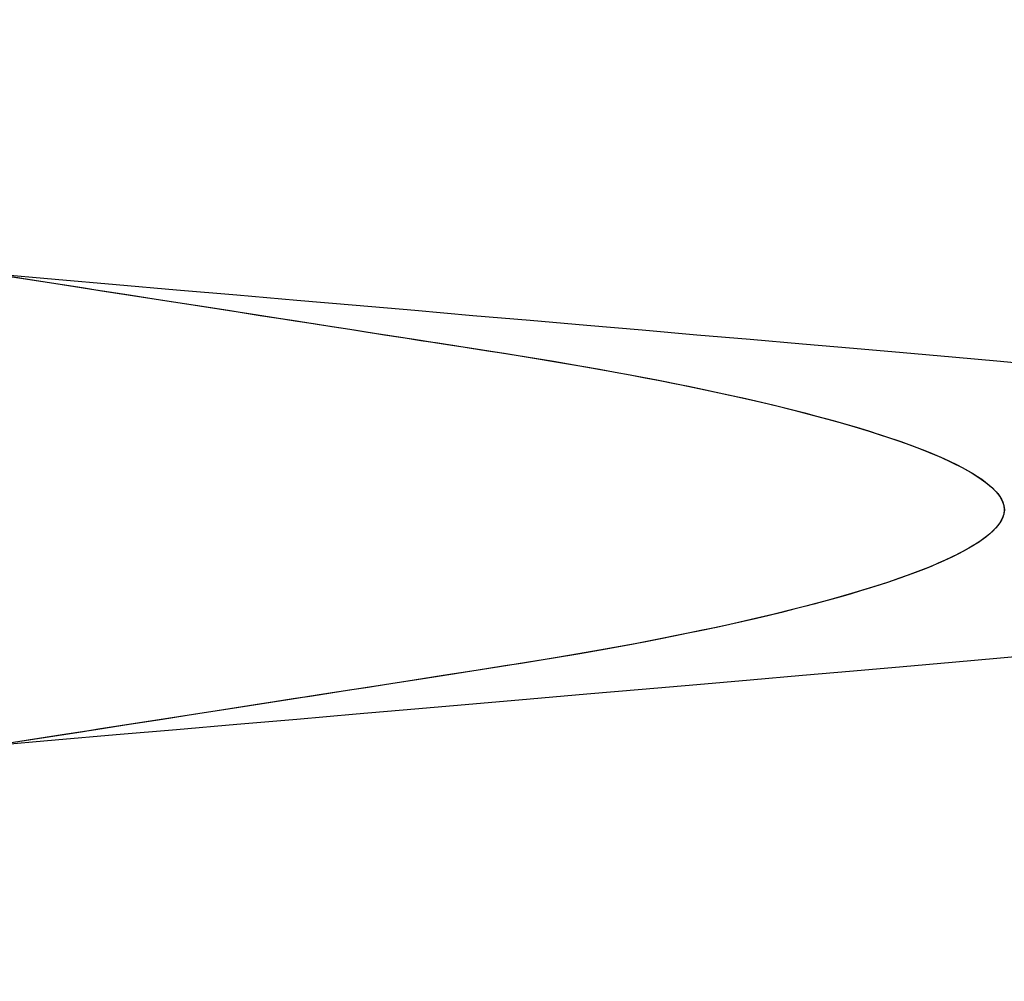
# Model space of a CAD drawing. Header units: millimetres. Extents: x -88 to 88, y -12 to 103.
# Tile 225 of 256: x -34.732 to -34.366, y 13.66 to 14.017. Entities that reach past the tile are written whole.
import ezdxf

# ---------------------------------------------------------------- set-up
doc = ezdxf.new("R2010")
doc.units = ezdxf.units.MM
doc.layers.add('Default', color=7, linetype='Continuous', true_color=0x000000)

msp = doc.modelspace()

# ---------------------------------------------------------------- linework, layer by layer
at = {"layer": 'Default', "color": 254, "true_color": 0xcad1ee, "extrusion": (0.866025, 7.59423e-14, -0.5)}
msp.add_lwpolyline([(14.12685, -20.54629), (14.12209, -20.54622), (14.11719, -20.54598), (14.11214, -20.54557), (14.10694, -20.54497), (14.10429, -20.54459), (14.10161, -20.54415), (14.0989, -20.54366), (14.09615, -20.54312), (14.09337, -20.54251), (14.09056, -20.54184), (14.08772, -20.5411), (14.08485, -20.54029), (14.08196, -20.53942), (14.07904, -20.53847), (14.0761, -20.53745), (14.07314, -20.53635), (14.07016, -20.53517), (14.06716, -20.5339), (14.06415, -20.53256), (14.06112, -20.53112), (14.05809, -20.5296), (14.05505, -20.52799), (14.05201, -20.52628), (14.04896, -20.52448), (14.04592, -20.52258), (14.04289, -20.52059), (14.03986, -20.51849), (14.03685, -20.51629), (14.03386, -20.51399), (14.0309, -20.51159), (14.02796, -20.50907), (14.02505, -20.50646), (14.02218, -20.50373), (14.01935, -20.5009), (14.01657, -20.49797), (14.01384, -20.49492), (14.01117, -20.49177), (14.00856, -20.48852), (14.00601, -20.48516), (14.00354, -20.4817), (14.00115, -20.47814), (13.99885, -20.47448), (13.99663, -20.47073), (13.9945, -20.46688), (13.99248, -20.46294), (13.99055, -20.45892), (13.98874, -20.45482), (13.98704, -20.45063), (13.98546, -20.44638), (13.984, -20.44205), (13.98267, -20.43766), (13.98147, -20.43322), (13.9804, -20.42872), (13.97947, -20.42417), (13.97867, -20.41959), (13.97802, -20.41497), (13.97751, -20.41032), (13.97715, -20.40566), (13.97693, -20.40098), (13.97685, -20.39629), (13.97693, -20.39161), (13.97715, -20.38693), (13.97751, -20.38226), (13.97802, -20.37762), (13.97867, -20.373), (13.97947, -20.36841), (13.9804, -20.36387), (13.98147, -20.35937), (13.98267, -20.35492), (13.984, -20.35053), (13.98546, -20.34621), (13.98704, -20.34195), (13.98874, -20.33777), (13.99055, -20.33366), (13.99248, -20.32964), (13.9945, -20.3257), (13.99663, -20.32186), (13.99885, -20.3181), (14.00115, -20.31444), (14.00354, -20.31088), (14.00601, -20.30742), (14.00856, -20.30407), (14.01117, -20.30081), (14.01384, -20.29766), (14.01657, -20.29462), (14.01935, -20.29168), (14.02218, -20.28885), (14.02505, -20.28613), (14.02796, -20.28351), (14.0309, -20.281), (14.03386, -20.27859), (14.03685, -20.27629), (14.03986, -20.27409), (14.04289, -20.272), (14.04592, -20.27), (14.04896, -20.2681), (14.05201, -20.2663), (14.05505, -20.2646), (14.05809, -20.26298), (14.06112, -20.26146), (14.06415, -20.26003), (14.06716, -20.25868), (14.07016, -20.25742), (14.07314, -20.25624), (14.0761, -20.25514), (14.07904, -20.25412), (14.08196, -20.25317), (14.08485, -20.25229), (14.08772, -20.25149), (14.09056, -20.25075), (14.09337, -20.25008), (14.09615, -20.24947), (14.0989, -20.24892), (14.10161, -20.24843), (14.10429, -20.248), (14.10694, -20.24762), (14.11214, -20.24702), (14.11719, -20.2466), (14.12209, -20.24637), (14.12685, -20.24629)], dxfattribs=at)
at = {"layer": 'Default', "color": 254, "true_color": 0xcad1ee, "extrusion": (0.866025, -4.41391e-14, 0.5)}
msp.add_lwpolyline([(13.89352, 13.14488), (13.89828, 13.14496), (13.90319, 13.1452), (13.90824, 13.14561), (13.91343, 13.14621), (13.91608, 13.14659), (13.91876, 13.14702), (13.92148, 13.14751), (13.92423, 13.14806), (13.92701, 13.14867), (13.92982, 13.14934), (13.93265, 13.15008), (13.93552, 13.15088), (13.93841, 13.15176), (13.94133, 13.15271), (13.94427, 13.15373), (13.94723, 13.15483), (13.95022, 13.15601), (13.95321, 13.15727), (13.95623, 13.15862), (13.95925, 13.16005), (13.96229, 13.16157), (13.96533, 13.16319), (13.96837, 13.16489), (13.97141, 13.16669), (13.97445, 13.16859), (13.97749, 13.17059), (13.98051, 13.17269), (13.98352, 13.17488), (13.98651, 13.17719), (13.98948, 13.17959), (13.99242, 13.1821), (13.99532, 13.18472), (13.99819, 13.18744), (14.00102, 13.19027), (14.0038, 13.19321), (14.00653, 13.19625), (14.00921, 13.1994), (14.01182, 13.20266), (14.01436, 13.20602), (14.01683, 13.20948), (14.01922, 13.21304), (14.02153, 13.21669), (14.02375, 13.22045), (14.02587, 13.2243), (14.0279, 13.22823), (14.02982, 13.23226), (14.03163, 13.23636), (14.03333, 13.24054), (14.03491, 13.2448), (14.03637, 13.24913), (14.0377, 13.25352), (14.03891, 13.25796), (14.03997, 13.26246), (14.04091, 13.267), (14.0417, 13.27159), (14.04235, 13.27621), (14.04286, 13.28085), (14.04323, 13.28552), (14.04345, 13.2902), (14.04352, 13.29488), (14.04345, 13.29957), (14.04323, 13.30425), (14.04286, 13.30892), (14.04235, 13.31356), (14.0417, 13.31818), (14.04091, 13.32276), (14.03997, 13.32731), (14.03891, 13.33181), (14.0377, 13.33625), (14.03637, 13.34064), (14.03491, 13.34497), (14.03333, 13.34922), (14.03163, 13.35341), (14.02982, 13.35751), (14.0279, 13.36154), (14.02587, 13.36547), (14.02375, 13.36932), (14.02153, 13.37307), (14.01922, 13.37673), (14.01683, 13.38029), (14.01436, 13.38375), (14.01182, 13.38711), (14.00921, 13.39037), (14.00653, 13.39351), (14.0038, 13.39656), (14.00102, 13.39949), (13.99819, 13.40232), (13.99532, 13.40505), (13.99242, 13.40767), (13.98948, 13.41018), (13.98651, 13.41258), (13.98352, 13.41488), (13.98051, 13.41708), (13.97749, 13.41918), (13.97445, 13.42118), (13.97141, 13.42307), (13.96837, 13.42488), (13.96533, 13.42658), (13.96229, 13.42819), (13.95925, 13.42972), (13.95623, 13.43115), (13.95321, 13.4325), (13.95022, 13.43376), (13.94723, 13.43494), (13.94427, 13.43604), (13.94133, 13.43706), (13.93841, 13.43801), (13.93552, 13.43888), (13.93265, 13.43969), (13.92982, 13.44043), (13.92701, 13.4411), (13.92423, 13.44171), (13.92148, 13.44226), (13.91876, 13.44275), (13.91608, 13.44318), (13.91343, 13.44356), (13.90824, 13.44416), (13.90319, 13.44457), (13.89828, 13.44481), (13.89352, 13.44488)], dxfattribs=at)
at = {"layer": 'Default', "color": 254, "true_color": 0xcad1ee, "extrusion": (0.866025, -7.62507e-14, -0.5)}
msp.add_lwpolyline([(13.77685, -20.24629), (13.78161, -20.24637), (13.78652, -20.2466), (13.79157, -20.24702), (13.79677, -20.24762), (13.79941, -20.248), (13.8021, -20.24843), (13.80481, -20.24892), (13.80756, -20.24947), (13.81034, -20.25008), (13.81315, -20.25075), (13.81599, -20.25149), (13.81885, -20.25229), (13.82175, -20.25317), (13.82466, -20.25412), (13.82761, -20.25514), (13.83057, -20.25624), (13.83355, -20.25742), (13.83655, -20.25868), (13.83956, -20.26003), (13.84258, -20.26146), (13.84562, -20.26298), (13.84866, -20.2646), (13.8517, -20.2663), (13.85475, -20.2681), (13.85779, -20.27), (13.86082, -20.272), (13.86385, -20.27409), (13.86685, -20.27629), (13.86984, -20.27859), (13.87281, -20.281), (13.87575, -20.28351), (13.87866, -20.28613), (13.88153, -20.28885), (13.88436, -20.29168), (13.88714, -20.29462), (13.88987, -20.29766), (13.89254, -20.30081), (13.89515, -20.30407), (13.89769, -20.30742), (13.90016, -20.31088), (13.90256, -20.31444), (13.90486, -20.3181), (13.90708, -20.32186), (13.90921, -20.3257), (13.91123, -20.32964), (13.91315, -20.33366), (13.91497, -20.33777), (13.91667, -20.34195), (13.91825, -20.34621), (13.9197, -20.35053), (13.92104, -20.35492), (13.92224, -20.35937), (13.92331, -20.36387), (13.92424, -20.36841), (13.92503, -20.373), (13.92569, -20.37762), (13.9262, -20.38226), (13.92656, -20.38693), (13.92678, -20.39161), (13.92685, -20.39629), (13.92678, -20.40098), (13.92656, -20.40566), (13.9262, -20.41032), (13.92569, -20.41497), (13.92503, -20.41959), (13.92424, -20.42417), (13.92331, -20.42872), (13.92224, -20.43322), (13.92104, -20.43766), (13.9197, -20.44205), (13.91825, -20.44638), (13.91667, -20.45063), (13.91497, -20.45482), (13.91315, -20.45892), (13.91123, -20.46294), (13.90921, -20.46688), (13.90708, -20.47073), (13.90486, -20.47448), (13.90256, -20.47814), (13.90016, -20.4817), (13.89769, -20.48516), (13.89515, -20.48852), (13.89254, -20.49177), (13.88987, -20.49492), (13.88714, -20.49797), (13.88436, -20.5009), (13.88153, -20.50373), (13.87866, -20.50646), (13.87575, -20.50907), (13.87281, -20.51159), (13.86984, -20.51399), (13.86685, -20.51629), (13.86385, -20.51849), (13.86082, -20.52059), (13.85779, -20.52258), (13.85475, -20.52448), (13.8517, -20.52628), (13.84866, -20.52799), (13.84562, -20.5296), (13.84258, -20.53112), (13.83956, -20.53256), (13.83655, -20.5339), (13.83355, -20.53517), (13.83057, -20.53635), (13.82761, -20.53745), (13.82466, -20.53847), (13.82175, -20.53942), (13.81885, -20.54029), (13.81599, -20.5411), (13.81315, -20.54184), (13.81034, -20.54251), (13.80756, -20.54312), (13.80481, -20.54366), (13.8021, -20.54415), (13.79941, -20.54459), (13.79677, -20.54497), (13.79157, -20.54557), (13.78652, -20.54598), (13.78161, -20.54622), (13.77685, -20.54629)], dxfattribs=at)
at = {"layer": 'Default', "color": 254, "true_color": 0xcad1ee, "extrusion": (0.866025, 7.52484e-14, 0.5)}
msp.add_lwpolyline([(13.89352, 13.44488), (13.88876, 13.44481), (13.88385, 13.44457), (13.8788, 13.44416), (13.87361, 13.44356), (13.87096, 13.44318), (13.86828, 13.44275), (13.86556, 13.44226), (13.86281, 13.44171), (13.86004, 13.4411), (13.85723, 13.44043), (13.85439, 13.43969), (13.85152, 13.43888), (13.84863, 13.43801), (13.84571, 13.43706), (13.84277, 13.43604), (13.83981, 13.43494), (13.83683, 13.43376), (13.83383, 13.4325), (13.83082, 13.43115), (13.82779, 13.42972), (13.82476, 13.42819), (13.82172, 13.42658), (13.81867, 13.42488), (13.81563, 13.42307), (13.81259, 13.42118), (13.80955, 13.41918), (13.80653, 13.41708), (13.80352, 13.41488), (13.80053, 13.41258), (13.79756, 13.41018), (13.79462, 13.40767), (13.79172, 13.40505), (13.78885, 13.40232), (13.78602, 13.39949), (13.78324, 13.39656), (13.78051, 13.39351), (13.77783, 13.39037), (13.77522, 13.38711), (13.77268, 13.38375), (13.77021, 13.38029), (13.76782, 13.37673), (13.76551, 13.37307), (13.76329, 13.36932), (13.76117, 13.36547), (13.75914, 13.36154), (13.75722, 13.35751), (13.75541, 13.35341), (13.75371, 13.34922), (13.75213, 13.34497), (13.75067, 13.34064), (13.74934, 13.33625), (13.74814, 13.33181), (13.74707, 13.32731), (13.74613, 13.32276), (13.74534, 13.31818), (13.74469, 13.31356), (13.74418, 13.30892), (13.74381, 13.30425), (13.74359, 13.29957), (13.74352, 13.29488), (13.74359, 13.2902), (13.74381, 13.28552), (13.74418, 13.28085), (13.74469, 13.27621), (13.74534, 13.27159), (13.74613, 13.267), (13.74707, 13.26246), (13.74814, 13.25796), (13.74934, 13.25352), (13.75067, 13.24913), (13.75213, 13.2448), (13.75371, 13.24054), (13.75541, 13.23636), (13.75722, 13.23226), (13.75914, 13.22823), (13.76117, 13.2243), (13.76329, 13.22045), (13.76551, 13.21669), (13.76782, 13.21304), (13.77021, 13.20948), (13.77268, 13.20602), (13.77522, 13.20266), (13.77783, 13.1994), (13.78051, 13.19625), (13.78324, 13.19321), (13.78602, 13.19027), (13.78885, 13.18744), (13.79172, 13.18472), (13.79462, 13.1821), (13.79756, 13.17959), (13.80053, 13.17719), (13.80352, 13.17488), (13.80653, 13.17269), (13.80955, 13.17059), (13.81259, 13.16859), (13.81563, 13.16669), (13.81867, 13.16489), (13.82172, 13.16319), (13.82476, 13.16157), (13.82779, 13.16005), (13.83082, 13.15862), (13.83383, 13.15727), (13.83683, 13.15601), (13.83981, 13.15483), (13.84277, 13.15373), (13.84571, 13.15271), (13.84863, 13.15176), (13.85152, 13.15088), (13.85439, 13.15008), (13.85723, 13.14934), (13.86004, 13.14867), (13.86281, 13.14806), (13.86556, 13.14751), (13.86828, 13.14702), (13.87096, 13.14659), (13.87361, 13.14621), (13.8788, 13.14561), (13.88385, 13.1452), (13.88876, 13.14496), (13.89352, 13.14488)], dxfattribs=at)
at = {"layer": 'Default', "color": 254, "true_color": 0xcad1ee, "extrusion": (0.866025, 5.21188e-14, -0.5)}
msp.add_lwpolyline([(13.77685, -20.54629), (13.77209, -20.54622), (13.76719, -20.54598), (13.76214, -20.54557), (13.75694, -20.54497), (13.75429, -20.54459), (13.75161, -20.54415), (13.7489, -20.54366), (13.74615, -20.54312), (13.74337, -20.54251), (13.74056, -20.54184), (13.73772, -20.5411), (13.73485, -20.54029), (13.73196, -20.53942), (13.72904, -20.53847), (13.7261, -20.53745), (13.72314, -20.53635), (13.72016, -20.53517), (13.71716, -20.5339), (13.71415, -20.53256), (13.71112, -20.53112), (13.70809, -20.5296), (13.70505, -20.52799), (13.70201, -20.52628), (13.69896, -20.52448), (13.69592, -20.52258), (13.69289, -20.52059), (13.68986, -20.51849), (13.68685, -20.51629), (13.68386, -20.51399), (13.6809, -20.51159), (13.67796, -20.50907), (13.67505, -20.50646), (13.67218, -20.50373), (13.66935, -20.5009), (13.66657, -20.49797), (13.66384, -20.49492), (13.66117, -20.49177), (13.65856, -20.48852), (13.65601, -20.48516), (13.65354, -20.4817), (13.65115, -20.47814), (13.64885, -20.47448), (13.64663, -20.47073), (13.6445, -20.46688), (13.64248, -20.46294), (13.64055, -20.45892), (13.63874, -20.45482), (13.63704, -20.45063), (13.63546, -20.44638), (13.634, -20.44205), (13.63267, -20.43766), (13.63147, -20.43322), (13.6304, -20.42872), (13.62947, -20.42417), (13.62867, -20.41959), (13.62802, -20.41497), (13.62751, -20.41032), (13.62715, -20.40566), (13.62693, -20.40098), (13.62685, -20.39629), (13.62693, -20.39161), (13.62715, -20.38693), (13.62751, -20.38226), (13.62802, -20.37762), (13.62867, -20.373), (13.62947, -20.36841), (13.6304, -20.36387), (13.63147, -20.35937), (13.63267, -20.35492), (13.634, -20.35053), (13.63546, -20.34621), (13.63704, -20.34195), (13.63874, -20.33777), (13.64055, -20.33366), (13.64248, -20.32964), (13.6445, -20.3257), (13.64663, -20.32186), (13.64885, -20.3181), (13.65115, -20.31444), (13.65354, -20.31088), (13.65601, -20.30742), (13.65856, -20.30407), (13.66117, -20.30081), (13.66384, -20.29766), (13.66657, -20.29462), (13.66935, -20.29168), (13.67218, -20.28885), (13.67505, -20.28613), (13.67796, -20.28351), (13.6809, -20.281), (13.68386, -20.27859), (13.68685, -20.27629), (13.68986, -20.27409), (13.69289, -20.272), (13.69592, -20.27), (13.69896, -20.2681), (13.70201, -20.2663), (13.70505, -20.2646), (13.70809, -20.26298), (13.71112, -20.26146), (13.71415, -20.26003), (13.71716, -20.25868), (13.72016, -20.25742), (13.72314, -20.25624), (13.7261, -20.25514), (13.72904, -20.25412), (13.73196, -20.25317), (13.73485, -20.25229), (13.73772, -20.25149), (13.74056, -20.25075), (13.74337, -20.25008), (13.74615, -20.24947), (13.7489, -20.24892), (13.75161, -20.24843), (13.75429, -20.248), (13.75694, -20.24762), (13.76214, -20.24702), (13.76719, -20.2466), (13.77209, -20.24637), (13.77685, -20.24629)], dxfattribs=at)
at = {"layer": 'Default', "color": 254, "true_color": 0xcad1ee, "extrusion": (0.866025, -6.80783e-14, 0.5)}
msp.add_lwpolyline([(13.54352, 13.14488), (13.54828, 13.14496), (13.55319, 13.1452), (13.55824, 13.14561), (13.56343, 13.14621), (13.56608, 13.14659), (13.56876, 13.14702), (13.57148, 13.14751), (13.57423, 13.14806), (13.57701, 13.14867), (13.57982, 13.14934), (13.58265, 13.15008), (13.58552, 13.15088), (13.58841, 13.15176), (13.59133, 13.15271), (13.59427, 13.15373), (13.59723, 13.15483), (13.60022, 13.15601), (13.60321, 13.15727), (13.60623, 13.15862), (13.60925, 13.16005), (13.61229, 13.16157), (13.61533, 13.16319), (13.61837, 13.16489), (13.62141, 13.16669), (13.62445, 13.16859), (13.62749, 13.17059), (13.63051, 13.17269), (13.63352, 13.17488), (13.63651, 13.17719), (13.63948, 13.17959), (13.64242, 13.1821), (13.64532, 13.18472), (13.64819, 13.18744), (13.65102, 13.19027), (13.6538, 13.19321), (13.65653, 13.19625), (13.65921, 13.1994), (13.66182, 13.20266), (13.66436, 13.20602), (13.66683, 13.20948), (13.66922, 13.21304), (13.67153, 13.21669), (13.67375, 13.22045), (13.67587, 13.2243), (13.6779, 13.22823), (13.67982, 13.23226), (13.68163, 13.23636), (13.68333, 13.24054), (13.68491, 13.2448), (13.68637, 13.24913), (13.6877, 13.25352), (13.68891, 13.25796), (13.68997, 13.26246), (13.69091, 13.267), (13.6917, 13.27159), (13.69235, 13.27621), (13.69286, 13.28085), (13.69323, 13.28552), (13.69345, 13.2902), (13.69352, 13.29488), (13.69345, 13.29957), (13.69323, 13.30425), (13.69286, 13.30892), (13.69235, 13.31356), (13.6917, 13.31818), (13.69091, 13.32276), (13.68997, 13.32731), (13.68891, 13.33181), (13.6877, 13.33625), (13.68637, 13.34064), (13.68491, 13.34497), (13.68333, 13.34922), (13.68163, 13.35341), (13.67982, 13.35751), (13.6779, 13.36154), (13.67587, 13.36547), (13.67375, 13.36932), (13.67153, 13.37307), (13.66922, 13.37673), (13.66683, 13.38029), (13.66436, 13.38375), (13.66182, 13.38711), (13.65921, 13.39037), (13.65653, 13.39351), (13.6538, 13.39656), (13.65102, 13.39949), (13.64819, 13.40232), (13.64532, 13.40505), (13.64242, 13.40767), (13.63948, 13.41018), (13.63651, 13.41258), (13.63352, 13.41488), (13.63051, 13.41708), (13.62749, 13.41918), (13.62445, 13.42118), (13.62141, 13.42307), (13.61837, 13.42488), (13.61533, 13.42658), (13.61229, 13.42819), (13.60925, 13.42972), (13.60623, 13.43115), (13.60321, 13.4325), (13.60022, 13.43376), (13.59723, 13.43494), (13.59427, 13.43604), (13.59133, 13.43706), (13.58841, 13.43801), (13.58552, 13.43888), (13.58265, 13.43969), (13.57982, 13.44043), (13.57701, 13.4411), (13.57423, 13.44171), (13.57148, 13.44226), (13.56876, 13.44275), (13.56608, 13.44318), (13.56343, 13.44356), (13.55824, 13.44416), (13.55319, 13.44457), (13.54828, 13.44481), (13.54352, 13.44488)], dxfattribs=at)
at = {"layer": 'Default', "color": 254, "true_color": 0xcad1ee}
for points in [[(-34.74118, 13.92269, -4.775), (-34.71857, 13.92073, -4.77462), (-34.69601, 13.91878, -4.77349), (-34.67352, 13.91684, -4.7716), (-34.65115, 13.91491, -4.76897), (-34.62892, 13.91299, -4.7656), (-34.60688, 13.91108, -4.76151), (-34.58506, 13.9092, -4.7567), (-34.5635, 13.90733, -4.7512), (-34.54222, 13.90549, -4.74501), (-34.52126, 13.90368, -4.73817), (-34.50065, 13.9019, -4.73069), (-34.48041, 13.90015, -4.7226), (-34.46057, 13.89844, -4.71391), (-34.44115, 13.89676, -4.70466), (-34.42218, 13.89512, -4.69487), (-34.40368, 13.89352, -4.68457), (-34.3855, 13.89192, -4.67369), (-34.36754, 13.89028, -4.66216), (-34.34982, 13.8886, -4.64997)], [(-34.74118, 13.92269, -4.475), (-34.72862, 13.92073, -4.47479), (-34.71609, 13.91878, -4.47416), (-34.70359, 13.91684, -4.47311), (-34.69116, 13.91491, -4.47165), (-34.67881, 13.91299, -4.46978), (-34.66657, 13.91108, -4.4675), (-34.65445, 13.9092, -4.46483), (-34.64247, 13.90733, -4.46178), (-34.63065, 13.90549, -4.45834), (-34.619, 13.90368, -4.45454), (-34.60755, 13.9019, -4.45038), (-34.59631, 13.90015, -4.44589), (-34.58528, 13.89844, -4.44106), (-34.5745, 13.89676, -4.43592), (-34.56396, 13.89512, -4.43048), (-34.55368, 13.89352, -4.42476), (-34.54358, 13.89192, -4.41872), (-34.5336, 13.89028, -4.41231), (-34.52376, 13.8886, -4.40554), (-34.51407, 13.88689, -4.3984), (-34.50455, 13.88514, -4.39092), (-34.49522, 13.88336, -4.38308), (-34.48611, 13.88155, -4.37489), (-34.47723, 13.87971, -4.36637), (-34.46859, 13.87785, -4.35753), (-34.46021, 13.87596, -4.34836), (-34.45212, 13.87406, -4.3389), (-34.44433, 13.87213, -4.32914), (-34.43685, 13.8702, -4.31911), (-34.42969, 13.86826, -4.30881), (-34.42288, 13.86631, -4.29827), (-34.41642, 13.86435, -4.2875), (-34.41032, 13.8624, -4.27652), (-34.4046, 13.86045, -4.26535), (-34.39926, 13.85851, -4.25401), (-34.39431, 13.85657, -4.24251), (-34.38976, 13.85465, -4.23088), (-34.38561, 13.85275, -4.21914), (-34.38186, 13.85086, -4.20731), (-34.37852, 13.849, -4.1954), (-34.37558, 13.84716, -4.18345), (-34.37305, 13.84535, -4.17146), (-34.37092, 13.84357, -4.15947), (-34.3692, 13.84182, -4.14748), (-34.36786, 13.8401, -4.13552), (-34.36692, 13.83843, -4.12361), (-34.36636, 13.83679, -4.11177), (-34.36618, 13.83519, -4.1), (-34.36636, 13.83359, -4.08823), (-34.36692, 13.83195, -4.07639), (-34.36786, 13.83027, -4.06448), (-34.3692, 13.82856, -4.05252), (-34.37092, 13.82681, -4.04053), (-34.37305, 13.82503, -4.02854), (-34.37558, 13.82321, -4.01655), (-34.37852, 13.82138, -4.0046), (-34.38186, 13.81951, -3.99269), (-34.38561, 13.81763, -3.98086), (-34.38976, 13.81572, -3.96912), (-34.39431, 13.8138, -3.95749), (-34.39926, 13.81187, -3.94599), (-34.4046, 13.80992, -3.93465), (-34.41032, 13.80797, -3.92348), (-34.41642, 13.80602, -3.9125), (-34.42288, 13.80407, -3.90173), (-34.42969, 13.80212, -3.89119), (-34.43685, 13.80017, -3.88089), (-34.44433, 13.79824, -3.87086), (-34.45212, 13.79632, -3.8611), (-34.46021, 13.79442, -3.85164), (-34.46859, 13.79253, -3.84247), (-34.47723, 13.79067, -3.83363), (-34.48611, 13.78883, -3.82511), (-34.49522, 13.78702, -3.81692), (-34.50455, 13.78523, -3.80908), (-34.51407, 13.78349, -3.8016), (-34.52376, 13.78177, -3.79446), (-34.5336, 13.78009, -3.78769), (-34.54358, 13.77845, -3.78128), (-34.55368, 13.77685, -3.77524), (-34.56396, 13.77525, -3.76952), (-34.5745, 13.77362, -3.76408), (-34.58528, 13.77194, -3.75894), (-34.59631, 13.77022, -3.75411), (-34.60755, 13.76847, -3.74962), (-34.619, 13.76669, -3.74546), (-34.63065, 13.76488, -3.74166), (-34.64247, 13.76304, -3.73822), (-34.65445, 13.76118, -3.73517), (-34.66657, 13.75929, -3.7325), (-34.67881, 13.75739, -3.73022), (-34.69116, 13.75547, -3.72835), (-34.70359, 13.75353, -3.72689), (-34.71609, 13.75159, -3.72584), (-34.72862, 13.74964, -3.72521), (-34.74118, 13.74769, -3.725)], [(-34.73777, 13.92216, -4.47499), (-34.73046, 13.92102, -4.47485), (-34.72315, 13.91988, -4.47457), (-34.71585, 13.91875, -4.47414), (-34.70855, 13.91761, -4.47358), (-34.70126, 13.91648, -4.47287), (-34.69398, 13.91535, -4.47202), (-34.68672, 13.91422, -4.47103), (-34.67947, 13.91309, -4.46989), (-34.67223, 13.91196, -4.46861), (-34.66502, 13.91084, -4.46719), (-34.65782, 13.90972, -4.46562), (-34.65065, 13.90861, -4.46391), (-34.64351, 13.90749, -4.46206), (-34.63639, 13.90639, -4.46006), (-34.62952, 13.90532, -4.45799), (-34.6227, 13.90426, -4.4558), (-34.61594, 13.90321, -4.45347), (-34.60923, 13.90216, -4.45102), (-34.60256, 13.90113, -4.44845), (-34.59594, 13.9001, -4.44574), (-34.58936, 13.89907, -4.4429), (-34.58282, 13.89805, -4.43992), (-34.57651, 13.89708, -4.43691), (-34.57027, 13.89611, -4.43379), (-34.5641, 13.89515, -4.43056), (-34.558, 13.89421, -4.42722), (-34.55196, 13.89326, -4.42377), (-34.54598, 13.89231, -4.42019), (-34.54005, 13.89135, -4.41651), (-34.53419, 13.89038, -4.4127), (-34.5282, 13.88937, -4.40865), (-34.52229, 13.88835, -4.40449), (-34.51647, 13.88732, -4.40022), (-34.51074, 13.88629, -4.39584), (-34.50509, 13.88524, -4.39136), (-34.49953, 13.88419, -4.38677), (-34.49407, 13.88313, -4.38207), (-34.48869, 13.88207, -4.37727), (-34.48342, 13.881, -4.37237), (-34.47823, 13.87992, -4.36737), (-34.47314, 13.87884, -4.36227), (-34.46816, 13.87775, -4.35707), (-34.46327, 13.87666, -4.35178), (-34.45848, 13.87556, -4.34639), (-34.45379, 13.87446, -4.34091), (-34.44921, 13.87335, -4.33533), (-34.44466, 13.87222, -4.32957), (-34.44023, 13.87109, -4.32373), (-34.43592, 13.86995, -4.31781), (-34.43173, 13.86882, -4.31182), (-34.42766, 13.86769, -4.30575), (-34.42371, 13.86655, -4.29961), (-34.41989, 13.86542, -4.2934), (-34.4162, 13.86429, -4.28712), (-34.41262, 13.86315, -4.28078), (-34.40918, 13.86202, -4.27437), (-34.40586, 13.86089, -4.2679), (-34.40267, 13.85976, -4.26136), (-34.3996, 13.85864, -4.25477), (-34.39667, 13.85751, -4.24813), (-34.39386, 13.85639, -4.24142), (-34.39119, 13.85527, -4.23467), (-34.38864, 13.85416, -4.22786), (-34.38623, 13.85305, -4.221), (-34.38395, 13.85194, -4.2141), (-34.38181, 13.85084, -4.20715), (-34.3798, 13.84974, -4.20016), (-34.37792, 13.84865, -4.19313), (-34.37618, 13.84756, -4.18606), (-34.37458, 13.84648, -4.17895), (-34.37311, 13.8454, -4.1718), (-34.37178, 13.84433, -4.16462), (-34.37059, 13.84326, -4.15741), (-34.36955, 13.84221, -4.15017), (-34.36864, 13.84116, -4.14289), (-34.36787, 13.84011, -4.1356), (-34.36724, 13.83908, -4.12828), (-34.36676, 13.83805, -4.12093), (-34.36643, 13.83709, -4.11395), (-34.36624, 13.83613, -4.10697), (-34.36617, 13.83518, -4.10001), (-34.36624, 13.83423, -4.09304), (-34.36643, 13.83328, -4.08609), (-34.36676, 13.83232, -4.07913), (-34.36721, 13.83135, -4.07217), (-34.36779, 13.83037, -4.0652), (-34.36853, 13.82935, -4.05804), (-34.3694, 13.82832, -4.05092), (-34.3704, 13.82729, -4.04383), (-34.37154, 13.82625, -4.03677), (-34.37281, 13.82521, -4.02973), (-34.37422, 13.82415, -4.02272), (-34.37577, 13.82309, -4.01572), (-34.37745, 13.82201, -4.00873), (-34.37932, 13.82091, -4.0016), (-34.38132, 13.8198, -3.9945), (-34.38346, 13.81868, -3.98746), (-34.38574, 13.81756, -3.98046), (-34.38815, 13.81644, -3.97351), (-34.3907, 13.81531, -3.96661), (-34.39338, 13.81418, -3.95976), (-34.3962, 13.81305, -3.95297), (-34.39915, 13.81191, -3.94624), (-34.40223, 13.81077, -3.93956), (-34.40544, 13.80963, -3.93295), (-34.40878, 13.80849, -3.9264), (-34.41225, 13.80734, -3.91991), (-34.41585, 13.8062, -3.91349), (-34.41957, 13.80505, -3.90714), (-34.42342, 13.80391, -3.90086), (-34.42737, 13.80277, -3.89469), (-34.43144, 13.80163, -3.8886), (-34.43563, 13.8005, -3.8826), (-34.43992, 13.79937, -3.87668), (-34.44434, 13.79824, -3.87085), (-34.44886, 13.79711, -3.86511), (-34.45349, 13.79599, -3.85945), (-34.45824, 13.79487, -3.85389), (-34.46309, 13.79376, -3.84842), (-34.46805, 13.79265, -3.84305), (-34.47311, 13.79154, -3.83777), (-34.47828, 13.79044, -3.83259), (-34.48355, 13.78935, -3.82751), (-34.48892, 13.78826, -3.82253), (-34.49439, 13.78718, -3.81765), (-34.49996, 13.7861, -3.81288), (-34.50539, 13.78508, -3.8084), (-34.51091, 13.78407, -3.80402), (-34.5165, 13.78307, -3.79976), (-34.52217, 13.78208, -3.7956), (-34.52792, 13.78109, -3.79154), (-34.53374, 13.78012, -3.7876), (-34.53963, 13.77915, -3.78377), (-34.54559, 13.77818, -3.78005), (-34.55162, 13.77721, -3.77644), (-34.55771, 13.77624, -3.77294), (-34.56388, 13.77527, -3.76956), (-34.5701, 13.77429, -3.76629), (-34.57639, 13.77332, -3.76314), (-34.58275, 13.77233, -3.76011), (-34.58916, 13.77133, -3.7572), (-34.59562, 13.77033, -3.7544), (-34.60246, 13.76927, -3.7516), (-34.60934, 13.7682, -3.74894), (-34.61626, 13.76712, -3.74642), (-34.62322, 13.76604, -3.74404), (-34.63021, 13.76495, -3.74179), (-34.63724, 13.76385, -3.73969), (-34.64431, 13.76276, -3.73773), (-34.6514, 13.76165, -3.7359), (-34.65852, 13.76054, -3.73422), (-34.66567, 13.75943, -3.73268), (-34.67285, 13.75832, -3.73128), (-34.68004, 13.7572, -3.73002), (-34.68726, 13.75607, -3.7289), (-34.69449, 13.75495, -3.72792), (-34.70174, 13.75382, -3.72708), (-34.70901, 13.75269, -3.72638), (-34.71628, 13.75156, -3.72583), (-34.72357, 13.75043, -3.72541), (-34.73086, 13.74929, -3.72514), (-34.73816, 13.74816, -3.72501)], [(-34.34982, 13.78177, -3.55003), (-34.36754, 13.78009, -3.53785), (-34.3855, 13.77845, -3.52631), (-34.40368, 13.77685, -3.51543), (-34.42218, 13.77526, -3.50513), (-34.44115, 13.77362, -3.49534), (-34.46057, 13.77194, -3.48609), (-34.48041, 13.77022, -3.47741), (-34.50065, 13.76847, -3.46931), (-34.52126, 13.76669, -3.46183), (-34.54222, 13.76488, -3.45499), (-34.5635, 13.76304, -3.44881), (-34.58506, 13.76118, -3.4433), (-34.60688, 13.75929, -3.4385), (-34.62892, 13.75739, -3.4344), (-34.65115, 13.75547, -3.43103), (-34.67352, 13.75353, -3.4284), (-34.69601, 13.75159, -3.42651), (-34.71857, 13.74964, -3.42538), (-34.74118, 13.74769, -3.425)]]:
    msp.add_polyline3d(points, dxfattribs=at)

doc.saveas('drawing.dxf')
